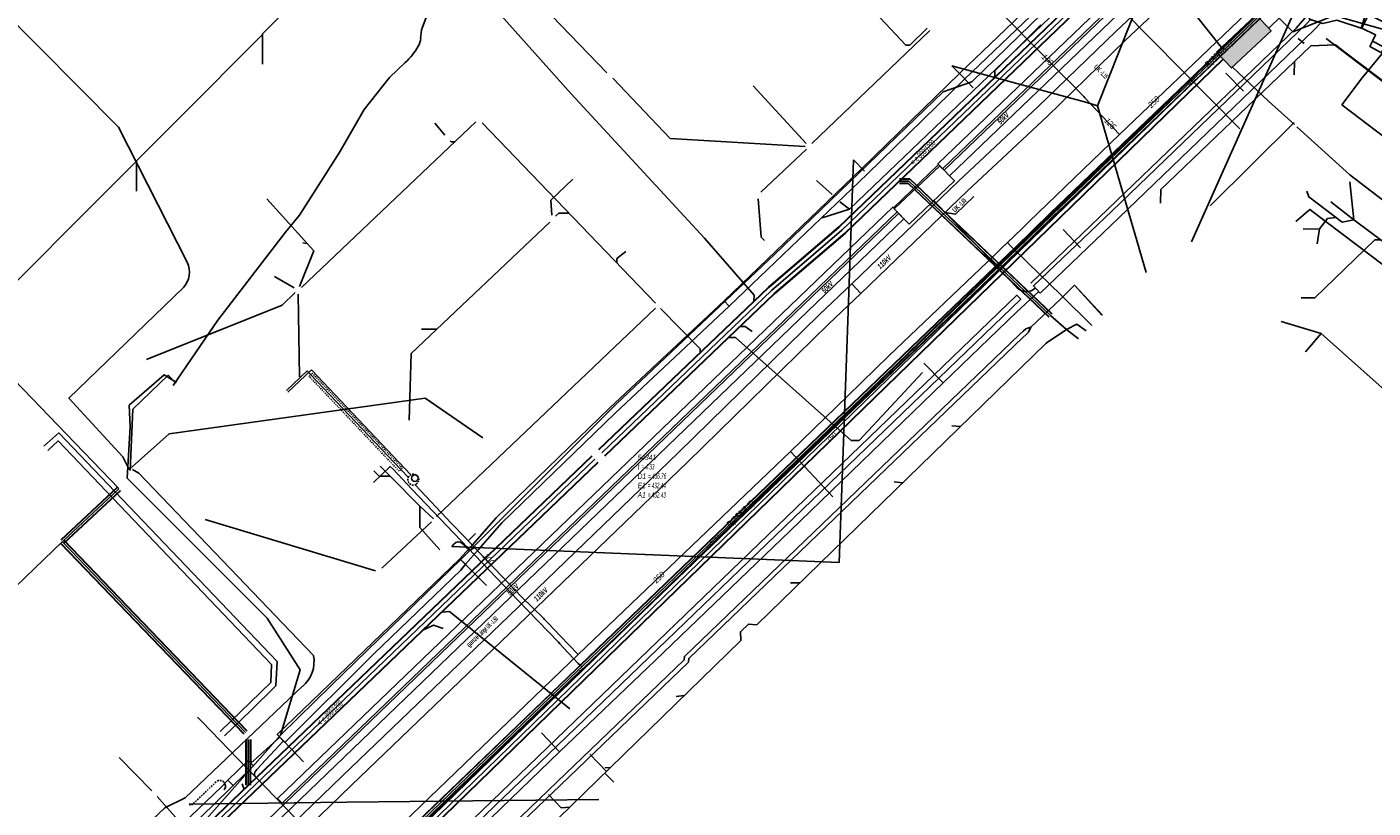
# Model space of a CAD drawing. Header units: metres. Extents: x 2695563 to 2696938, y 1260544 to 1262032.
# Tile 63 of 256: x 2695940 to 2696063, y 1261251 to 1261323. Entities that reach past the tile are written whole.
import ezdxf

# ---------------------------------------------------------------- set-up
doc = ezdxf.new("R2010")
doc.units = ezdxf.units.M
for name, pattern in [('AUSGEZOGEN', [0]), ('STRICHLINIE2_S3', [0.25, 0.15, -0.1]), ('VERDECKT2_S2', [0.18, 0.1, -0.08])]:
    doc.linetypes.add(name, pattern=pattern)
for name, color, linetype in [('AW_LK_ Haltung Text', 7, 'AUSGEZOGEN'), ('AW_LK_Haltung', 24, 'AUSGEZOGEN'), ('AW_LK_Normschacht Text', 24, 'AUSGEZOGEN'), ('EW_Hoehenpunkt_Text', 7, 'AUSGEZOGEN'), ('EW_LK_Bauwerk_FL_Linie_Punkt', 1, 'AUSGEZOGEN'), ('EW_LK_Bezugslinie', 1, 'AUSGEZOGEN'), ('EW_LK_Freitext_Text', 1, 'AUSGEZOGEN'), ('EW_LK_Trasseabs', 1, 'AUSGEZOGEN'), ('EW_LK_Trasseabs_Text', 1, 'AUSGEZOGEN'), ('EW_LK_Trasserand', 1, 'AUSGEZOGEN'), ('FM_LK_SW_BAUWERK', 94, 'AUSGEZOGEN'), ('FM_LK_SW_TRASSEKANTE', 94, 'AUSGEZOGEN'), ('FM_LK_SW_TRASSEKANTE_TEXT', 94, 'AUSGEZOGEN'), ('FW_LK_Leitung', 200, 'AUSGEZOGEN'), ('GA_LK_Leitung', 32, 'AUSGEZOGEN'), ('GA_LK_Leitung_Text', 32, 'AUSGEZOGEN'), ('TV_LK_LEITUNG', 92, 'AUSGEZOGEN'), ('WA_LK_Bauwerk_Linie', 171, 'AUSGEZOGEN'), ('WA_LK_Leitung', 171, 'AUSGEZOGEN'), ('WA_LK_Leitung_Text', 171, 'AUSGEZOGEN'), ('WA_LK_Schutzrohr', 171, 'AUSGEZOGEN')]:
    doc.layers.add(name, color=color, linetype=linetype)
doc.styles.add('ARIAL', font='arial.ttf')
doc.styles.add('ARIALNARROW', font='ARIALN.TTF')
pattern_1 = [(0, (2703955, 1269100), (4050, 4050), [4050, -4050]), (90, (2703955, 1269100), (-4050, 4050), [4050, -4050])]
pattern_2 = [(0, (2708005, 1273150), (6075, 6075), [6075, -6075]), (90, (2708005, 1273150), (-6075, 6075), [6075, -6075])]

# ---------------------------------------------------------------- blocks, each defined once
blk = doc.blocks.new('COMPLEXOBJECT_1569')
at = {"layer": 'WA_LK_Bauwerk_Linie', "color": 7, "linetype": 'STRICHLINIE2_S3', "transparency": 33554687}
for centre, radius, start, end in [((5974.21, 11281.28), 0.5, 301.5434, 285.3888), ((5974.18, 11281.35), 0.582, 286.5215, 300.4106)]:
    blk.add_arc(centre, radius, start, end, dxfattribs=at)
blk = doc.blocks.new('COMPLEXOBJECT_1570')
at = {"layer": 'WA_LK_Bauwerk_Linie', "color": 7, "linetype": 'AUSGEZOGEN', "transparency": 33554687}
for start, end in [(90, 270), (270, 90)]:
    blk.add_arc((5974.361, 11281.416), 0.3, start, end, dxfattribs=at)
blk = doc.blocks.new('COMPLEXOBJECT_1915')
at = {"layer": 'EW_LK_Trasseabs', "color": 1, "linetype": 'AUSGEZOGEN', "transparency": 33554687}
blk.add_line((5977.97, 11275.38), (5977.74, 11275.13), dxfattribs=at)
blk.add_arc((5978.35, 11275.02), 0.531, 48.9294, 136.6788, dxfattribs=at)
blk = doc.blocks.new('COMPLEXOBJECT_1926')
at = {"layer": 'EW_LK_Trasseabs', "color": 1, "linetype": 'STRICHLINIE2_S3', "transparency": 33554687}
blk.add_line((5956.1, 11253.5), (5953.95, 11251.45), dxfattribs=at)
blk.add_arc((5953.79, 11251.61), 0.231, 224.1568, 316.8724, dxfattribs=at)
blk = doc.blocks.new('COMPLEXOBJECT_1929')
at = {"layer": 'EW_LK_Trasseabs', "color": 1, "linetype": 'AUSGEZOGEN', "transparency": 33554687}
blk.add_line((6029.66, 11298.93), (6023.07, 11305.84), dxfattribs=at)
blk.add_arc((6030.53, 11299.76), 1.2, 223.6557, 313.9854, dxfattribs=at)
blk = doc.blocks.new('COMPLEXOBJECT_1990')
at = {"layer": 'EW_LK_Trasseabs', "color": 1, "linetype": 'AUSGEZOGEN', "transparency": 33554687}
for p, q in [((5975.81, 11326.14), (5975.52, 11345.31)), ((5975.06, 11322.87), (5975.47, 11324.01))]:
    blk.add_line(p, q, dxfattribs=at)
blk.add_lwpolyline([(5975.19, 11346.11), (5961.05, 11361.29), (5957.64, 11365.39), (5954, 11370.16)], dxfattribs=at)
for centre, radius, start, end in [((5974.33, 11345.3), 1.19, 0.3571, 43.1967), ((5969.64, 11326.03), 6.17, 340.8094, 0.964), ((5978.28, 11321.81), 3.4, 161.7369, 179.7635), ((5969.68, 11323.88), 5.7, 311.557, 330.8992), ((5973.48, 11321.87), 1.41, 327.4489, 357.9718)]:
    blk.add_arc(centre, radius, start, end, dxfattribs=at)
blk = doc.blocks.new('COMPLEXOBJECT_2592')
at = {"layer": 'EW_LK_Trasseabs', "color": 1, "linetype": 'AUSGEZOGEN', "transparency": 33554687}
blk.add_line((5959.73, 11254.52), (5959.84, 11254.64), dxfattribs=at)
blk.add_arc((5960.04, 11254.23), 0.423, 136.4848, 214.7013, dxfattribs=at)
blk = doc.blocks.new('COMPLEXOBJECT_2761')
at = {"layer": 'FM_LK_SW_TRASSEKANTE', "color": 94, "linetype": 'AUSGEZOGEN', "transparency": 33554687}
blk.add_line((6052.81, 11322.77), (6053.95, 11323.89), dxfattribs=at)
blk = doc.blocks.new('COMPLEXOBJECT_2762')
at = {"layer": 'FM_LK_SW_TRASSEKANTE', "color": 94, "linetype": 'AUSGEZOGEN', "transparency": 33554687}
for points in [[(5965.05, 11265.11), (5949, 11281.86), (5948.4, 11282.22)], [(5940.99, 11213.23), (5952.98, 11225.4), (5939.5, 11239.87), (5951.4, 11251.1), (5953.26, 11252.03), (5964.03, 11262.28)]]:
    blk.add_lwpolyline(points, dxfattribs=at)
blk.add_arc((5962.04, 11264.59), 3.06, 310.6863, 9.776, dxfattribs=at)
blk = doc.blocks.new('COMPLEXOBJECT_2769')
at = {"layer": 'FM_LK_SW_TRASSEKANTE', "color": 94, "linetype": 'AUSGEZOGEN', "transparency": 33554687}
for points in [[(5928.78, 11332.17), (5947.14, 11313.67), (5953.44, 11301.26)], [(5953.11, 11298.93), (5942.57, 11288.77), (5947.54, 11283.38), (5948.12, 11282.22), (5951.77, 11285.5), (5975.3, 11288.77), (5980.59, 11285.11)]]:
    blk.add_lwpolyline(points, dxfattribs=at)
blk.add_arc((5951.52, 11300.34), 2.12, 318.1359, 25.5901, dxfattribs=at)

msp = doc.modelspace()

# ---------------------------------------------------------------- hatches: boundary and pattern name
at = {"layer": 'EW_LK_Bauwerk_FL_Linie_Punkt', "lineweight": 18, "transparency": 33554687}
h = msp.add_hatch(dxfattribs=at)
h.set_pattern_fill('MUSTER', color=1, scale=4050, style=0, pattern_type=2)
h.set_pattern_definition(pattern_1)
h.paths.add_polyline_path([(2696057.48, 1261323.42), (2696058.73, 1261323), (2696060.04, 1261323.31), (2696062.25, 1261322.58), (2696062.69, 1261323.91), (2696061.34, 1261324.36), (2696061.03, 1261325.19), (2696059.88, 1261325.58), (2696058.94, 1261325.15), (2696058.13, 1261325.41), (2696057.77, 1261324.32)], flags=0)
h = msp.add_hatch(dxfattribs=at)
h.set_pattern_fill('MUSTER', color=1, scale=4050, style=0, pattern_type=2)
h.set_pattern_definition(pattern_1)
h.paths.add_polyline_path([(2696062.94, 1261323.83), (2696062.32, 1261322.59), (2696063.58, 1261321.96), (2696063.3, 1261321.4), (2696064.37, 1261320.83), (2696064.67, 1261321.42), (2696066.14, 1261320.68), (2696066.81, 1261321.92)], flags=0)
h = msp.add_hatch(dxfattribs=at)
h.set_pattern_fill('MUSTER', color=1, scale=2025, style=0, pattern_type=2)
h.set_pattern_definition([(0, (2699905, 1265050), (2025, 2025), [2025, -2025]), (90, (2699905, 1265050), (-2025, 2025), [2025, -2025])])
h.paths.add_polyline_path([(2696064.12, 1261320.33), (2696064.37, 1261320.83), (2696063.3, 1261321.4), (2696063.06, 1261320.91)], flags=0)
h = msp.add_hatch(dxfattribs=at)
h.set_pattern_fill('MUSTER', color=1, scale=4050, style=0, pattern_type=2)
h.set_pattern_definition(pattern_1)
h.paths.add_polyline_path([(2696020.73, 1261304.56), (2696024.9, 1261308.54), (2696023.55, 1261309.93), (2696019.37, 1261305.99)], flags=0)
at = {"layer": 'EW_LK_Trasserand', "lineweight": 18, "transparency": 33554687}
h = msp.add_hatch(dxfattribs=at)
h.set_pattern_fill('MUSTER', color=1, scale=6075, style=0, pattern_type=2)
h.set_pattern_definition(pattern_2)
h.paths.add_polyline_path([(2696016.31, 1261298.21), (2696026.11, 1261307.64), (2696033.4, 1261314.48), (2696040.58, 1261321.44), (2696060.18, 1261339.92), (2696067.43, 1261346.81), (2696068.44, 1261347.77), (2696074.7, 1261353.68), (2696081.91, 1261360.61), (2696089.55, 1261368.07), (2696096.75, 1261375), (2696104.31, 1261382.38), (2696103.46, 1261383.24), (2696095.92, 1261375.87), (2696088.71, 1261368.93), (2696081.07, 1261361.48), (2696073.87, 1261354.54), (2696067.6, 1261348.63), (2696066.6, 1261347.69), (2696059.36, 1261340.79), (2696039.75, 1261322.31), (2696032.57, 1261315.35), (2696025.28, 1261308.51), (2696015.48, 1261299.07)], flags=0)
h = msp.add_hatch(dxfattribs=at)
h.set_pattern_fill('MUSTER', color=1, scale=6075, style=0, pattern_type=2)
h.set_pattern_definition(pattern_2)
h.paths.add_polyline_path([(2696023.8, 1261309.67), (2696061.16, 1261345.56), (2696076.45, 1261360.01), (2696086.97, 1261370.1), (2696098.65, 1261381.5), (2696098.23, 1261381.93), (2696086.56, 1261370.53), (2696076.03, 1261360.44), (2696060.75, 1261345.99), (2696023.38, 1261310.1)], flags=0)
h = msp.add_hatch(dxfattribs=at)
h.set_pattern_fill('MUSTER', color=1, scale=6075, style=0, pattern_type=2)
h.set_pattern_definition(pattern_2)
h.paths.add_polyline_path([(2696024.43, 1261309.02), (2696066.49, 1261349.36), (2696075.02, 1261357.36), (2696087, 1261368.73), (2696099.61, 1261381.08), (2696099.12, 1261381.58), (2696086.52, 1261369.23), (2696074.54, 1261357.87), (2696066.01, 1261349.87), (2696023.95, 1261309.52)], flags=0)
h = msp.add_hatch(dxfattribs=at)
h.set_pattern_fill('MUSTER', color=1, scale=6075, style=0, pattern_type=2)
h.set_pattern_definition(pattern_2)
h.paths.add_polyline_path([(2696004.21, 1261297.02), (2696016.88, 1261309.18), (2696025.83, 1261317.91), (2696041.43, 1261332.85), (2696040.94, 1261333.36), (2696025.35, 1261318.41), (2696016.4, 1261309.69), (2696003.73, 1261297.52)], flags=0)
h = msp.add_hatch(dxfattribs=at)
h.set_pattern_fill('MUSTER', color=1, scale=6075, style=0, pattern_type=2)
h.set_pattern_definition(pattern_2)
h.paths.add_polyline_path([(2696032.77, 1261298.24), (2696040.01, 1261305.14), (2696057.88, 1261322.36), (2696058.55, 1261323.06), (2696057.61, 1261323.38), (2696057.25, 1261322.99), (2696039.39, 1261305.79), (2696032.15, 1261298.89)], flags=0)
h = msp.add_hatch(dxfattribs=at)
h.set_pattern_fill('MUSTER', color=1, scale=6075, style=0, pattern_type=2)
h.set_pattern_definition(pattern_2)
h.paths.add_polyline_path([(2695954.34, 1261241.65), (2696020.26, 1261305.06), (2696019.77, 1261305.56), (2695953.85, 1261242.15)], flags=0)
h = msp.add_hatch(dxfattribs=at)
h.set_pattern_fill('MUSTER', color=1, scale=6075, style=0, pattern_type=2)
h.set_pattern_definition(pattern_2)
h.paths.add_polyline_path([(2695963.12, 1261251.34), (2696019.64, 1261305.71), (2696019.22, 1261306.14), (2695962.71, 1261251.77)], flags=0)
h = msp.add_hatch(dxfattribs=at)
h.set_pattern_fill('MUSTER', color=1, scale=6075, style=0, pattern_type=2)
h.set_pattern_definition(pattern_2)
h.paths.add_polyline_path([(2695924.24, 1261209.34), (2695940.78, 1261225.42), (2695953.29, 1261237.33), (2695969.48, 1261252.98), (2695984.81, 1261267.7), (2696000.36, 1261282.69), (2696013.34, 1261295.39), (2696016.31, 1261298.21), (2696015.48, 1261299.07), (2696012.51, 1261296.26), (2695999.52, 1261283.55), (2695983.98, 1261268.56), (2695968.65, 1261253.84), (2695952.46, 1261238.19), (2695939.95, 1261226.28), (2695923.39, 1261210.18)], flags=0)
h = msp.add_hatch(dxfattribs=at)
h.set_pattern_fill('MUSTER', color=1, scale=6075, style=0, pattern_type=2)
h.set_pattern_definition(pattern_2)
h.paths.add_polyline_path([(2695975.12, 1261243.82), (2696030.99, 1261297.67), (2696030.64, 1261298.03), (2695974.77, 1261244.18)], flags=0)
h = msp.add_hatch(dxfattribs=at)
h.set_pattern_fill('MUSTER', color=1, scale=6075, style=0, pattern_type=2)
h.set_pattern_definition(pattern_2)
h.paths.add_polyline_path([(2695979.98, 1261273.32), (2695981.17, 1261274.68), (2695983.31, 1261277.11), (2695993.72, 1261287.19), (2696004.21, 1261297.02), (2696003.73, 1261297.52), (2695993.24, 1261287.7), (2695982.8, 1261277.59), (2695980.62, 1261275.11), (2695979.46, 1261273.8)], flags=0)
h = msp.add_hatch(dxfattribs=at)
h.set_pattern_fill('MUSTER', color=1, scale=6075, style=0, pattern_type=2)
h.set_pattern_definition(pattern_2)
h.paths.add_polyline_path([(2695963.39, 1261256.92), (2695971.56, 1261265.08), (2695979.54, 1261272.78), (2695979.98, 1261273.32), (2695979.46, 1261273.8), (2695962.68, 1261257.67)], flags=0)
h = msp.add_hatch(dxfattribs=at)
h.set_pattern_fill('MUSTER', color=1, scale=6075, style=0, pattern_type=2)
h.set_pattern_definition(pattern_2)
h.paths.add_polyline_path([(2695958.15, 1261253.47), (2695958.64, 1261252.97), (2695960.51, 1261254.77), (2695960.02, 1261255.27)], flags=0)
h = msp.add_hatch(dxfattribs=at)
h.set_pattern_fill('MUSTER', color=1, scale=6075, style=0, pattern_type=2)
h.set_pattern_definition(pattern_2)
h.paths.add_polyline_path([(2695902.51, 1261200.45), (2695902.99, 1261199.94), (2695908.52, 1261205.14), (2695940.55, 1261235.61), (2695956.74, 1261251.1), (2695958.64, 1261252.97), (2695958.15, 1261253.47), (2695957.54, 1261252.82), (2695940.07, 1261236.12), (2695932.38, 1261228.81), (2695908.03, 1261205.65)], flags=0)
at = {"layer": 'FM_LK_SW_BAUWERK', "transparency": 33554687}
msp.add_hatch(color=7, dxfattribs=at).paths.add_polyline_path([(2696048.98, 1261320.38), (2696050.35, 1261318.93), (2696053.99, 1261322.35), (2696052.62, 1261323.81)])

# ---------------------------------------------------------------- linework, layer by layer
at = {"layer": 'AW_LK_Haltung', "color": 24, "linetype": 'AUSGEZOGEN', "transparency": 33554687}
for p, q in [((2695961.3, 1261322.03), (2695973.7, 1261334.51)), ((2695973.71, 1261334.5), (2695989.67, 1261316.54)), ((2695983.16, 1261328.67), (2695992.96, 1261318.48)), ((2695938.09, 1261298.67), (2695961.32, 1261322.01)), ((2695961.33, 1261319.27), (2695961.34, 1261322.02)), ((2696011.8, 1261311.97), (2696022.64, 1261322.38)), ((2696060.77, 1261320.39), (2696078.19, 1261307.09)), ((2695909.67, 1261320.1), (2695948.14, 1261280.27)), ((2696056.11, 1261318.29), (2696056.15, 1261319.51)), ((2695989.67, 1261316.54), (2696001.92, 1261303.28)), ((2696006.39, 1261317.29), (2696011.28, 1261311.97)), ((2695964.91, 1261298.76), (2695980.94, 1261313.96)), ((2695977.16, 1261313.86), (2695978.08, 1261312.75)), ((2695981.5, 1261313.89), (2695997.42, 1261297.3)), ((2695949.74, 1261307.6), (2695949.74, 1261310.4)), ((2696007.1, 1261307.51), (2696011.31, 1261311.47)), ((2696061.23, 1261308.46), (2696061.58, 1261304.96)), ((2696059.46, 1261306.63), (2696061.58, 1261304.96)), ((2695974.98, 1261292.69), (2695987.73, 1261304.74)), ((2696058.21, 1261302.75), (2696058.42, 1261304.13)), ((2696061.58, 1261304.96), (2696087.53, 1261285.59)), ((2695965.02, 1261302.84), (2695965.36, 1261302.8)), ((2695962.42, 1261299.77), (2695964.25, 1261298.72)), ((2695964.74, 1261290.55), (2695964.61, 1261298.15)), ((2695977.32, 1261277.69), (2695997.44, 1261296.86)), ((2696035.18, 1261294.88), (2696033.71, 1261296.17)), ((2696054.9, 1261295.62), (2696058.6, 1261294.53)), ((2695975.94, 1261294.93), (2695977.3, 1261294.93)), ((2696035.18, 1261294.88), (2696036.28, 1261294.03)), ((2696058.6, 1261294.53), (2696057.14, 1261292.82)), ((2696078.09, 1261277.03), (2696058.6, 1261294.53)), ((2695974.8, 1261286.54), (2695974.98, 1261292.69)), ((2696024.67, 1261286.04), (2696025.45, 1261285.96)), ((2695972.15, 1261282.32), (2695973.06, 1261281.4)), ((2695973.06, 1261281.4), (2695975.79, 1261278.65)), ((2696019.37, 1261280.88), (2696020.15, 1261280.8)), ((2695975.79, 1261278.65), (2695977.04, 1261277.47)), ((2695956.05, 1261277.41), (2695971.71, 1261272.72)), ((2695972.29, 1261272.96), (2695976.84, 1261277.22)), ((2695936.4, 1261269.11), (2695942.95, 1261275.4)), ((2696009.84, 1261271.6), (2696010.71, 1261271.59)), ((2695999.33, 1261261.15), (2696000.08, 1261261.24)), ((2695948.16, 1261255.54), (2695951.16, 1261252.47)), ((2695991.39, 1261255.85), (2695992.93, 1261254.27)), ((2695992.77, 1261254.63), (2695993.28, 1261254.61)), ((2695993.6, 1261253.28), (2695992.78, 1261254.12)), ((2695959.46, 1261253.13), (2695959.64, 1261252.61))]:
    msp.add_line(p, q, dxfattribs=at)
at = {"layer": 'AW_LK_Haltung', "linetype": 'AUSGEZOGEN', "transparency": 33554687}
for p, q in [((2696045.33, 1261334.17), (2696014.28, 1261304.32)), ((2696045.34, 1261334.16), (2696014.29, 1261304.31)), ((2696045.36, 1261334.14), (2696014.31, 1261304.29)), ((2696045.88, 1261333.6), (2696014.82, 1261303.73)), ((2696045.9, 1261333.58), (2696014.83, 1261303.72)), ((2696045.91, 1261333.57), (2696014.85, 1261303.7)), ((2696020.8, 1261308.74), (2696019.85, 1261308.74)), ((2696020.8, 1261308.72), (2696019.85, 1261308.72)), ((2696020.79, 1261308.7), (2696019.85, 1261308.7)), ((2696020.64, 1261308.34), (2696019.85, 1261308.34)), ((2696020.64, 1261308.32), (2696019.85, 1261308.32)), ((2696020.63, 1261308.3), (2696019.85, 1261308.3)), ((2696033.56, 1261296.01), (2696020.63, 1261308.3)), ((2696033.59, 1261296.04), (2696020.64, 1261308.34)), ((2696033.58, 1261296.02), (2696020.64, 1261308.32)), ((2696033.84, 1261296.3), (2696020.79, 1261308.7)), ((2696033.87, 1261296.33), (2696020.8, 1261308.74)), ((2696033.85, 1261296.31), (2696020.8, 1261308.72)), ((2696014.28, 1261304.32), (2696007.8, 1261298.79)), ((2696014.29, 1261304.31), (2696007.81, 1261298.77)), ((2696014.31, 1261304.29), (2696007.83, 1261298.76)), ((2696014.82, 1261303.73), (2696008.34, 1261298.2)), ((2696014.83, 1261303.72), (2696008.35, 1261298.18)), ((2696014.85, 1261303.7), (2696008.37, 1261298.16)), ((2696007.8, 1261298.79), (2695992.21, 1261283.87)), ((2696007.81, 1261298.77), (2695992.22, 1261283.85)), ((2696007.83, 1261298.76), (2695992.24, 1261283.84)), ((2696008.34, 1261298.2), (2695992.76, 1261283.29)), ((2696008.35, 1261298.18), (2695992.78, 1261283.28)), ((2696008.37, 1261298.16), (2695992.79, 1261283.26)), ((2695991.57, 1261283.27), (2695939.7, 1261233.55)), ((2695991.59, 1261283.25), (2695939.72, 1261233.53)), ((2695991.6, 1261283.24), (2695939.73, 1261233.52)), ((2695992.13, 1261282.69), (2695940.26, 1261232.97)), ((2695992.14, 1261282.68), (2695940.27, 1261232.95)), ((2695992.16, 1261282.66), (2695940.29, 1261232.94)), ((2695947.99, 1261280.39), (2695942.8, 1261275.56)), ((2695948, 1261280.38), (2695942.82, 1261275.55)), ((2695948.02, 1261280.36), (2695942.83, 1261275.53)), ((2695948.26, 1261280.1), (2695943.08, 1261275.27)), ((2695948.28, 1261280.09), (2695943.09, 1261275.25)), ((2695948.29, 1261280.07), (2695943.1, 1261275.24)), ((2695942.75, 1261275.25), (2695959.62, 1261257.7)), ((2695942.77, 1261275.26), (2695959.63, 1261257.72)), ((2695942.78, 1261275.28), (2695959.65, 1261257.73)), ((2695943.04, 1261275.52), (2695959.9, 1261257.98)), ((2695943.06, 1261275.54), (2695959.92, 1261258)), ((2695943.07, 1261275.55), (2695959.93, 1261258.01)), ((2695959.81, 1261257.21), (2695959.8, 1261252.99)), ((2695959.83, 1261257.21), (2695959.82, 1261252.99)), ((2695959.85, 1261257.21), (2695959.84, 1261252.99)), ((2695960.21, 1261257.21), (2695960.19, 1261252.99)), ((2695960.23, 1261257.21), (2695960.21, 1261252.99)), ((2695960.25, 1261257.21), (2695960.23, 1261252.99))]:
    msp.add_line(p, q, dxfattribs=at)
at = {"layer": 'AW_LK_Haltung', "color": 255, "transparency": 33554687}
for p, q in [((2696045.62, 1261333.87), (2696014.56, 1261304.01)), ((2696020.72, 1261308.52), (2696019.85, 1261308.52)), ((2696033.71, 1261296.17), (2696020.72, 1261308.52)), ((2696014.56, 1261304.01), (2696008.08, 1261298.48)), ((2696008.08, 1261298.48), (2695992.5, 1261283.56)), ((2695991.87, 1261282.96), (2695940, 1261233.24)), ((2695948.14, 1261280.23), (2695942.95, 1261275.4)), ((2695942.91, 1261275.4), (2695959.77, 1261257.86)), ((2695960.03, 1261257.21), (2695960.02, 1261252.99))]:
    msp.add_line(p, q, dxfattribs=at)
at = {"layer": 'AW_LK_Haltung', "color": 24, "linetype": 'AUSGEZOGEN', "transparency": 33554687}
for points in [[(2696015.29, 1261326.55), (2696020.43, 1261321.03), (2696020.79, 1261321.03), (2696022.4, 1261322.57)], [(2696032.83, 1261322.9), (2696028.6, 1261318.65), (2696028.61, 1261318.02)], [(2696056.15, 1261319.51), (2696057.64, 1261320.95), (2696059.89, 1261321.05), (2696060.77, 1261320.39)], [(2696043.83, 1261306.5), (2696043.86, 1261307.76), (2696056.15, 1261319.51)], [(2695993.5, 1261318), (2695998.77, 1261312.43), (2696011.18, 1261311.71)], [(2695978.58, 1261312.23), (2695978.67, 1261312.15), (2695979, 1261312.15)], [(2695989.85, 1261308.69), (2695987.82, 1261306.79), (2695987.91, 1261305.39)], [(2695961.72, 1261306.9), (2695966.03, 1261302.13), (2695964.74, 1261298.84)], [(2696007.44, 1261303.06), (2696007.14, 1261303.36), (2696006.87, 1261306.91)], [(2696057.27, 1261307.61), (2696057.46, 1261307.07), (2696060.5, 1261304.76), (2696061.58, 1261304.96)], [(2695988.23, 1261305.29), (2695988.55, 1261305.58), (2695989.49, 1261305.58)], [(2696056.92, 1261304.1), (2696058.42, 1261304.13), (2696059.17, 1261305.09), (2696059.94, 1261305.17)], [(2696001.92, 1261303.28), (2696006.5, 1261298.05), (2696006.46, 1261297.49)], [(2696056.75, 1261297.8), (2696058, 1261297.81), (2696063.53, 1261303.13), (2696064.02, 1261303.14)], [(2695994.71, 1261302.05), (2695993.89, 1261301.41), (2695993.88, 1261301)], [(2695950.66, 1261292.12), (2695963.14, 1261297.13), (2695964.33, 1261298.29)], [(2695997.9, 1261296.81), (2696001.54, 1261293.1), (2696001.54, 1261292.67)], [(2696006.31, 1261294.69), (2696005.67, 1261295.15), (2696005.18, 1261295.15)], [(2696005.25, 1261267.11), (2696005.97, 1261267.81), (2696006.75, 1261267.75), (2696033.31, 1261293.62), (2696035.18, 1261294.88)], [(2696037, 1261294.75), (2696036.13, 1261295.37), (2696035.18, 1261294.88)], [(2696015.4, 1261284.69), (2696004.77, 1261294.14), (2696004.24, 1261294.14)], [(2696021.96, 1261290.92), (2696016.14, 1261284.7), (2696015.4, 1261284.69)], [(2695971.57, 1261281.9), (2695972.06, 1261281.41), (2695973.07, 1261281.4)], [(2695975.79, 1261278.65), (2695975.79, 1261276.7), (2695977.62, 1261274.63)], [(2695989.57, 1261260.02), (2695978.52, 1261268.96), (2695977.84, 1261268.91)], [(2695977.92, 1261267.39), (2695977.05, 1261267.72), (2695976, 1261267.21)], [(2695993.28, 1261254.61), (2696005.26, 1261266.3), (2696005.25, 1261267.11)], [(2695978.2, 1261240.71), (2695978.96, 1261240.65), (2695993.28, 1261254.61)], [(2695951.65, 1261251.96), (2695954.48, 1261248.79), (2695954.48, 1261247.69)], [(2695987.59, 1261252.14), (2695988.78, 1261250.92), (2695989.56, 1261250.98)]]:
    msp.add_lwpolyline(points, dxfattribs=at)
at = {"layer": 'EW_LK_Bauwerk_FL_Linie_Punkt', "color": 1, "linetype": 'AUSGEZOGEN', "transparency": 33554687}
for p, q in [((2696038.04, 1261315.46), (2696052.22, 1261351.16)), ((2696060.67, 1261334.33), (2696046.67, 1261302.96)), ((2696037.06, 1261315.75), (2696038.04, 1261315.46)), ((2696042.51, 1261300.12), (2696038.04, 1261315.46)), ((2696015.06, 1261294.81), (2696014.29, 1261273.46)), ((2695992.75, 1261274.35), (2696014.29, 1261273.46)), ((2695969.09, 1261251.43), (2695992.22, 1261251.7))]:
    msp.add_line(p, q, dxfattribs=at)
for points in [[(2696057.48, 1261323.42), (2696058.73, 1261323), (2696060.04, 1261323.31), (2696062.25, 1261322.58), (2696062.69, 1261323.91), (2696061.34, 1261324.36), (2696061.03, 1261325.19), (2696059.88, 1261325.58), (2696058.94, 1261325.15), (2696058.13, 1261325.41), (2696057.77, 1261324.32), (2696057.48, 1261323.42)], [(2696062.94, 1261323.83), (2696062.32, 1261322.59), (2696063.58, 1261321.96), (2696063.3, 1261321.4), (2696064.37, 1261320.83), (2696064.67, 1261321.42), (2696066.14, 1261320.68), (2696066.81, 1261321.92), (2696062.94, 1261323.83)], [(2696064.12, 1261320.33), (2696064.37, 1261320.83), (2696063.3, 1261321.4), (2696063.06, 1261320.91), (2696064.12, 1261320.33)], [(2696020.73, 1261304.56), (2696024.9, 1261308.54), (2696023.55, 1261309.93), (2696019.37, 1261305.99), (2696020.73, 1261304.56)]]:
    msp.add_lwpolyline(points, close=True, dxfattribs=at)
at = {"layer": 'EW_LK_Bezugslinie', "color": 7, "linetype": 'AUSGEZOGEN', "transparency": 33554687}
msp.add_lwpolyline([(2696024.04, 1261305.65), (2696024.99, 1261305.49), (2696026.68, 1261307.12)], dxfattribs=at)
at = {"layer": 'EW_LK_Trasseabs', "color": 1, "linetype": 'AUSGEZOGEN', "transparency": 33554687}
for p, q in [((2696057.01, 1261321.17), (2696056.48, 1261321.63)), ((2696025.59, 1261318.16), (2696024.65, 1261319.12)), ((2696024.65, 1261319.12), (2696037.06, 1261315.75)), ((2696025.59, 1261318.16), (2696026.61, 1261317.11)), ((2696051.44, 1261316.78), (2696049.83, 1261318.46)), ((2696060.47, 1261315.55), (2696062.35, 1261318.03)), ((2696064.55, 1261312.44), (2696060.47, 1261315.55)), ((2696015.63, 1261310.47), (2696015.06, 1261294.81)), ((2696016.64, 1261309.44), (2696015.63, 1261310.47)), ((2696019.29, 1261306.07), (2696023.44, 1261310.04)), ((2696013.65, 1261307.29), (2696012.23, 1261308.57)), ((2696015.24, 1261305.95), (2696014.37, 1261306.61)), ((2696024.04, 1261305.65), (2696023.01, 1261306.74)), ((2696036.49, 1261302.4), (2696034.87, 1261304.08)), ((2696023.85, 1261289.99), (2696022.07, 1261291.8)), ((2695963.65, 1261289.14), (2695965.82, 1261291.18)), ((2695974.96, 1261281.54), (2695965.82, 1261291.18)), ((2695978.71, 1261274.94), (2695992.75, 1261274.35)), ((2695980.3, 1261274.58), (2695979.67, 1261275.23)), ((2695980.3, 1261274.58), (2695980.89, 1261274.89)), ((2695981.92, 1261271.35), (2695979.71, 1261273.55)), ((2695960.27, 1261255.02), (2695962.92, 1261257.42)), ((2695963.25, 1261257.07), (2695962.92, 1261257.42)), ((2695988.62, 1261256.08), (2695986.96, 1261257.8)), ((2695960.81, 1261254.45), (2695963.25, 1261257.07)), ((2695965.08, 1261255.16), (2695963.25, 1261257.07)), ((2695960.66, 1261253.8), (2695959.85, 1261254.61)), ((2695976.16, 1261237.81), (2695960.66, 1261253.8)), ((2695954.59, 1261251.26), (2695969.09, 1261251.43))]:
    msp.add_line(p, q, dxfattribs=at)
for points in [[(2696012.75, 1261305.16), (2696015.24, 1261305.95), (2696018.16, 1261308.73), (2696035.07, 1261324.91)], [(2696031.91, 1261299.14), (2696056.29, 1261322.57), (2696057.48, 1261323.97)], [(2696085.96, 1261284.66), (2696093.92, 1261295.11), (2696059.06, 1261321.62)], [(2696062.35, 1261318.03), (2696064.22, 1261320.29), (2696064.92, 1261321.29)], [(2695953.12, 1261289.73), (2695957.23, 1261295.76), (2695963.45, 1261303.82), (2695964.73, 1261305.39), (2695968.42, 1261311.23), (2695970.68, 1261315.11), (2695972.99, 1261318.04), (2695974.44, 1261319.43)], [(2696009.8, 1261276.39), (2696023.85, 1261289.99), (2696030.59, 1261296.48), (2696032.64, 1261298.39)], [(2695988.62, 1261256.08), (2695997.39, 1261264.46), (2696009.8, 1261276.39)], [(2695959.85, 1261254.61), (2695955.78, 1261258.82), (2695955.36, 1261259.25)], [(2695975.78, 1261243.7), (2695977.82, 1261245.66), (2695988.62, 1261256.08)]]:
    msp.add_lwpolyline(points, dxfattribs=at)
at = {"layer": 'EW_LK_Trasseabs', "color": 1, "linetype": 'STRICHLINIE2_S3', "transparency": 33554687}
msp.add_arc((2695957.41, 1261252.94), 0.503, 45.5147, 132.8342, dxfattribs=at)
at = {"layer": 'EW_LK_Trasseabs', "color": 1, "linetype": 'AUSGEZOGEN', "transparency": 33554687}
msp.add_arc((2695957.41, 1261252.92), 0.513, 316.1361, 46.9983, dxfattribs=at)
at = {"layer": 'EW_LK_Trasserand', "color": 1, "linetype": 'AUSGEZOGEN', "transparency": 33554687}
for points in [[(2696023.8, 1261309.67), (2696061.16, 1261345.56), (2696076.45, 1261360.01), (2696086.97, 1261370.1), (2696098.65, 1261381.5), (2696098.23, 1261381.93), (2696086.56, 1261370.53), (2696076.03, 1261360.44), (2696060.75, 1261345.99), (2696023.38, 1261310.1), (2696023.8, 1261309.67)], [(2696024.43, 1261309.02), (2696066.49, 1261349.36), (2696075.02, 1261357.36), (2696087, 1261368.73), (2696099.61, 1261381.08), (2696099.12, 1261381.58), (2696086.52, 1261369.23), (2696074.54, 1261357.87), (2696066.01, 1261349.87), (2696023.95, 1261309.52), (2696024.43, 1261309.02)], [(2696004.21, 1261297.02), (2696016.88, 1261309.18), (2696025.83, 1261317.91), (2696041.43, 1261332.85), (2696040.94, 1261333.36), (2696025.35, 1261318.41), (2696016.4, 1261309.69), (2696003.73, 1261297.52), (2696004.21, 1261297.02)], [(2696032.77, 1261298.24), (2696040.01, 1261305.14), (2696057.88, 1261322.36), (2696058.55, 1261323.06), (2696057.61, 1261323.38), (2696057.25, 1261322.99), (2696039.39, 1261305.79), (2696032.15, 1261298.89), (2696032.77, 1261298.24)], [(2695954.34, 1261241.65), (2696020.26, 1261305.06), (2696019.77, 1261305.56), (2695953.85, 1261242.15), (2695954.34, 1261241.65)], [(2695963.12, 1261251.34), (2696019.64, 1261305.71), (2696019.22, 1261306.14), (2695962.71, 1261251.77), (2695963.12, 1261251.34)], [(2695924.24, 1261209.34), (2695940.78, 1261225.42), (2695953.29, 1261237.33), (2695969.48, 1261252.98), (2695984.81, 1261267.7), (2696000.36, 1261282.69), (2696013.34, 1261295.39), (2696016.31, 1261298.21), (2696015.48, 1261299.07), (2696012.51, 1261296.26), (2695999.52, 1261283.55), (2695983.98, 1261268.56), (2695968.65, 1261253.84), (2695952.46, 1261238.19), (2695939.95, 1261226.28), (2695923.39, 1261210.18), (2695924.24, 1261209.34)], [(2695975.12, 1261243.82), (2696030.99, 1261297.67), (2696030.64, 1261298.03), (2695974.77, 1261244.18), (2695975.12, 1261243.82)], [(2695979.98, 1261273.32), (2695981.17, 1261274.68), (2695983.31, 1261277.11), (2695993.72, 1261287.19), (2696004.21, 1261297.02), (2696003.73, 1261297.52), (2695993.24, 1261287.7), (2695982.8, 1261277.59), (2695980.62, 1261275.11), (2695979.46, 1261273.8), (2695979.98, 1261273.32)], [(2695963.39, 1261256.92), (2695971.56, 1261265.08), (2695979.54, 1261272.78), (2695979.98, 1261273.32), (2695979.46, 1261273.8), (2695962.68, 1261257.67), (2695963.39, 1261256.92)], [(2695958.15, 1261253.47), (2695958.64, 1261252.97), (2695960.51, 1261254.77), (2695960.02, 1261255.27), (2695958.15, 1261253.47)], [(2695902.51, 1261200.45), (2695902.99, 1261199.94), (2695908.52, 1261205.14), (2695940.55, 1261235.61), (2695956.74, 1261251.1), (2695958.64, 1261252.97), (2695958.15, 1261253.47), (2695957.54, 1261252.82), (2695940.07, 1261236.12), (2695932.38, 1261228.81), (2695908.03, 1261205.65), (2695902.51, 1261200.45)]]:
    msp.add_lwpolyline(points, close=True, dxfattribs=at)
msp.add_lwpolyline([(2696059.36, 1261340.79), (2696039.75, 1261322.31), (2696032.57, 1261315.35), (2696025.28, 1261308.51), (2696015.48, 1261299.07), (2696016.31, 1261298.21), (2696016.31, 1261298.21), (2696026.11, 1261307.64), (2696033.4, 1261314.48), (2696040.58, 1261321.44), (2696060.18, 1261339.92)], dxfattribs=at)
at = {"layer": 'FM_LK_SW_BAUWERK', "color": 94, "transparency": 33554687}
msp.add_lwpolyline([(2696048.98, 1261320.38), (2696050.35, 1261318.93), (2696053.99, 1261322.35), (2696052.62, 1261323.81), (2696048.98, 1261320.38)], close=True, dxfattribs=at)
at = {"layer": 'FM_LK_SW_TRASSEKANTE', "color": 94, "linetype": 'AUSGEZOGEN', "transparency": 33554687}
for p, q in [((2696042.33, 1261329.78), (2696049.42, 1261320.8)), ((2696056.12, 1261313.92), (2696048.39, 1261306.26))]:
    msp.add_line(p, q, dxfattribs=at)
at = {"layer": 'FM_LK_SW_TRASSEKANTE', "linetype": 'AUSGEZOGEN', "transparency": 33554687}
for p, q in [((2696049.04, 1261320.31), (2695958.63, 1261232.43)), ((2696049.06, 1261320.29), (2695958.65, 1261232.42)), ((2696049.08, 1261320.27), (2695958.67, 1261232.4)), ((2696049.57, 1261319.77), (2695959.16, 1261231.9)), ((2696049.58, 1261319.75), (2695959.17, 1261231.88)), ((2696049.6, 1261319.73), (2695959.19, 1261231.86))]:
    msp.add_line(p, q, dxfattribs=at)
at = {"layer": 'FM_LK_SW_TRASSEKANTE', "color": 255, "transparency": 33554687}
msp.add_line((2696049.32, 1261320.02), (2695958.91, 1261232.15), dxfattribs=at)
at = {"layer": 'FM_LK_SW_TRASSEKANTE', "color": 94, "linetype": 'AUSGEZOGEN', "transparency": 33554687}
for points in [[(2696050.43, 1261319), (2696053.75, 1261315.87), (2696056.13, 1261313.72)], [(2696075.58, 1261298.1), (2696061.22, 1261309.11), (2696056.36, 1261313.51)], [(2695949.18, 1261281.94), (2695949.43, 1261287.56), (2695952.67, 1261290.68), (2695953.36, 1261289.96)]]:
    msp.add_lwpolyline(points, dxfattribs=at)
at = {"layer": 'FW_LK_Leitung', "color": 200, "linetype": 'AUSGEZOGEN', "transparency": 33554687}
for points in [[(2696038.45, 1261296.22), (2696035.91, 1261298.95), (2696034.66, 1261297.72), (2696031.91, 1261295.09)], [(2696038.49, 1261296.19), (2696035.91, 1261298.95), (2696034.66, 1261297.72), (2696031.91, 1261295.09)], [(2696031.91, 1261295.09), (2696031.44, 1261294.94), (2696031.2, 1261294.72), (2696030.91, 1261294.45), (2696000.09, 1261264.84), (2696000.07, 1261264.51), (2695988.41, 1261253.31), (2695978.53, 1261243.82)], [(2696031.91, 1261295.09), (2696031.71, 1261294.64), (2696031.47, 1261294.43), (2696031.18, 1261294.16), (2696000.48, 1261264.66), (2696000.45, 1261264.32), (2695988.69, 1261253.02), (2695978.81, 1261243.53)], [(2695957.84, 1261257.54), (2695960.23, 1261259.84), (2695962.56, 1261262.15), (2695962.67, 1261264.36), (2695942.61, 1261285.38), (2695941.24, 1261284.15)], [(2695957.45, 1261257.95), (2695962.08, 1261262.45), (2695962.15, 1261264.1), (2695942.56, 1261284.64), (2695941.6, 1261283.78)]]:
    msp.add_lwpolyline(points, dxfattribs=at)
at = {"layer": 'GA_LK_Leitung', "linetype": 'AUSGEZOGEN', "transparency": 33554687}
for p, q in [((2696058.95, 1261329.83), (2696035.14, 1261306.97)), ((2696058.96, 1261329.81), (2696035.16, 1261306.95)), ((2696058.98, 1261329.8), (2696035.18, 1261306.93)), ((2696059.22, 1261329.54), (2696035.42, 1261306.68)), ((2696059.24, 1261329.52), (2696035.44, 1261306.66)), ((2696059.26, 1261329.51), (2696035.45, 1261306.64)), ((2696035.14, 1261306.97), (2696033.73, 1261305.61)), ((2696035.16, 1261306.95), (2696033.75, 1261305.59)), ((2696035.18, 1261306.93), (2696033.77, 1261305.58)), ((2696035.42, 1261306.68), (2696034.01, 1261305.32)), ((2696035.44, 1261306.66), (2696034.03, 1261305.31)), ((2696035.45, 1261306.64), (2696034.05, 1261305.29)), ((2696033.73, 1261305.61), (2696030.44, 1261302.4)), ((2696033.75, 1261305.59), (2696030.46, 1261302.38)), ((2696033.77, 1261305.58), (2696030.48, 1261302.36)), ((2696034.01, 1261305.32), (2696030.72, 1261302.11)), ((2696034.03, 1261305.31), (2696030.74, 1261302.09)), ((2696034.05, 1261305.29), (2696030.76, 1261302.07)), ((2696028.62, 1261300.65), (2696030.44, 1261302.4)), ((2696028.64, 1261300.63), (2696030.46, 1261302.38)), ((2696028.65, 1261300.61), (2696030.48, 1261302.36)), ((2696028.9, 1261300.36), (2696030.72, 1261302.11)), ((2696028.91, 1261300.34), (2696030.74, 1261302.09)), ((2696028.93, 1261300.32), (2696030.75, 1261302.07)), ((2696011.64, 1261284.34), (2696028.62, 1261300.65)), ((2696011.66, 1261284.32), (2696028.64, 1261300.63)), ((2696011.68, 1261284.31), (2696028.65, 1261300.61)), ((2696011.92, 1261284.05), (2696028.9, 1261300.36)), ((2696011.94, 1261284.03), (2696028.91, 1261300.34)), ((2696011.96, 1261284.02), (2696028.93, 1261300.32)), ((2695990.5, 1261264.03), (2696011.64, 1261284.34)), ((2695990.52, 1261264.01), (2696011.66, 1261284.32)), ((2695990.54, 1261264), (2696011.68, 1261284.31)), ((2695990.78, 1261263.74), (2696011.92, 1261284.05)), ((2695990.8, 1261263.73), (2696011.94, 1261284.03)), ((2695990.81, 1261263.71), (2696011.96, 1261284.02)), ((2695953.05, 1261228.03), (2695990.19, 1261263.73)), ((2695953.07, 1261228.01), (2695990.2, 1261263.71)), ((2695953.09, 1261228), (2695990.22, 1261263.69)), ((2695953.33, 1261227.74), (2695990.46, 1261263.44)), ((2695953.35, 1261227.73), (2695990.48, 1261263.42)), ((2695953.37, 1261227.71), (2695990.5, 1261263.4)), ((2695990.19, 1261263.73), (2695990.5, 1261264.03)), ((2695990.2, 1261263.71), (2695990.52, 1261264.01)), ((2695990.22, 1261263.69), (2695990.54, 1261264)), ((2695990.46, 1261263.44), (2695990.78, 1261263.74)), ((2695990.48, 1261263.42), (2695990.8, 1261263.73)), ((2695990.5, 1261263.4), (2695990.81, 1261263.71))]:
    msp.add_line(p, q, dxfattribs=at)
at = {"layer": 'GA_LK_Leitung', "color": 255, "linetype": 'AUSGEZOGEN', "transparency": 33554687}
for p, q in [((2696059.1, 1261329.67), (2696035.3, 1261306.8)), ((2696035.3, 1261306.8), (2696033.89, 1261305.45)), ((2696033.89, 1261305.45), (2696030.6, 1261302.24)), ((2696028.77, 1261300.48), (2696030.6, 1261302.24)), ((2696011.8, 1261284.18), (2696028.77, 1261300.48)), ((2695990.66, 1261263.87), (2696011.8, 1261284.18)), ((2695953.21, 1261227.87), (2695990.34, 1261263.56)), ((2695990.34, 1261263.56), (2695990.66, 1261263.87))]:
    msp.add_line(p, q, dxfattribs=at)
at = {"layer": 'GA_LK_Leitung', "color": 32, "linetype": 'AUSGEZOGEN', "transparency": 33554687}
msp.add_line((2695973.07, 1261282.31), (2695971.53, 1261280.83), dxfattribs=at)
for points in [[(2695973.07, 1261282.31), (2695973.32, 1261282.05), (2695975.06, 1261280.22), (2695982.15, 1261272.76), (2695984.77, 1261270), (2695988.52, 1261266.14), (2695988.65, 1261266)], [(2695990.66, 1261263.87), (2695990.5, 1261264.04), (2695990.34, 1261264.2), (2695988.99, 1261265.62), (2695988.65, 1261266)]]:
    msp.add_lwpolyline(points, dxfattribs=at)
at = {"layer": 'TV_LK_LEITUNG', "color": 92, "linetype": 'AUSGEZOGEN', "transparency": 33554687}
for points in [[(2695954.52, 1261432.82), (2695982.78, 1261401.52), (2696040.35, 1261343.24), (2696043.85, 1261339.7), (2696045.94, 1261332.3), (2696055.99, 1261322.25), (2696059.78, 1261323.76), (2696065.09, 1261322.25), (2696142.09, 1261264.02), (2696182.3, 1261233.11), (2696188.75, 1261226.79), (2696191.78, 1261223.81), (2696284.34, 1261154.97), (2696287.92, 1261155.02)], [(2696023.87, 1261316.72), (2696026.48, 1261317.65), (2696037.23, 1261328.13)], [(2696037.23, 1261328.13), (2696037.65, 1261326.99), (2696051.1, 1261313.33)], [(2695979.64, 1261273.85), (2695993.84, 1261288.06), (2696008.37, 1261301.79), (2696022.17, 1261315.1), (2696023.87, 1261316.72)], [(2696056.25, 1261304.8), (2696057.54, 1261305.92), (2696063.43, 1261301.48), (2696082.7, 1261286.77)], [(2695948.88, 1261281.21), (2695949.18, 1261285.94), (2695949.08, 1261287.92), (2695952.3, 1261290.73), (2695953.44, 1261290.03)], [(2695948.88, 1261281.21), (2695961.75, 1261268.36), (2695964.79, 1261263.62), (2695962.99, 1261257.59)], [(2695962.99, 1261257.59), (2695967.66, 1261262.2), (2695979.64, 1261273.85)], [(2695896.16, 1261192.99), (2695898.32, 1261196.52), (2695911.13, 1261208.08), (2695918.32, 1261212.76), (2695932.69, 1261226.68), (2695955.51, 1261249.13), (2695962.99, 1261257.59)]]:
    msp.add_lwpolyline(points, dxfattribs=at)
at = {"layer": 'WA_LK_Leitung', "color": 7, "linetype": 'AUSGEZOGEN', "transparency": 33554687}
for p, q in [((2696032.56, 1261320.58), (2696029.65, 1261323.54)), ((2696040.05, 1261312.8), (2696036.88, 1261316.19)), ((2696034.7, 1261298.03), (2696037.53, 1261295.26)), ((2696009.82, 1261283.67), (2696013.71, 1261279.52))]:
    msp.add_line(p, q, dxfattribs=at)
for points in [[(2696029.77, 1261302.87), (2696030.37, 1261303.46), (2696030.59, 1261303.67), (2696030.89, 1261303.96), (2696031.73, 1261304.78), (2696040.05, 1261312.8), (2696056.44, 1261328.51), (2696057.91, 1261329.92)], [(2696032.56, 1261320.58), (2696035, 1261318.09), (2696035.36, 1261317.74), (2696036.79, 1261316.29), (2696036.88, 1261316.19)], [(2696018.88, 1261292.47), (2696028.58, 1261301.73), (2696029.17, 1261302.3), (2696029.77, 1261302.87)], [(2696029.77, 1261302.87), (2696030.04, 1261302.59), (2696031.6, 1261301.06), (2696034.7, 1261298.03)], [(2695951, 1261227.17), (2695951.71, 1261227.86), (2695990.34, 1261265.02), (2696009.82, 1261283.67), (2696015.09, 1261288.79), (2696018.88, 1261292.47)], [(2695974.73, 1261281.28), (2695974.03, 1261282.01), (2695965.75, 1261290.74), (2695965.42, 1261291.08), (2695963.52, 1261289.29)], [(2695980.23, 1261275.46), (2695979.97, 1261275.73), (2695978.7, 1261277.07), (2695975.34, 1261280.61)], [(2695987.21, 1261268.27), (2695987.13, 1261268.35), (2695985.14, 1261270.29), (2695980.23, 1261275.46), (2695980.9, 1261276.15)], [(2695990.34, 1261265.02), (2695988.68, 1261266.74), (2695987.56, 1261267.91), (2695987.42, 1261268.05), (2695987.21, 1261268.27)]]:
    msp.add_lwpolyline(points, dxfattribs=at)
at = {"layer": 'WA_LK_Schutzrohr', "color": 7, "linetype": 'VERDECKT2_S2', "transparency": 33554687}
msp.add_lwpolyline([(2695965.6, 1261290.6), (2695965.89, 1261290.88), (2695974.17, 1261282.15), (2695973.88, 1261281.87), (2695965.6, 1261290.6)], close=True, dxfattribs=at)

# ---------------------------------------------------------------- block references
at = {"layer": 'EW_LK_Trasseabs', "color": 1, "linetype": 'AUSGEZOGEN', "lineweight": -3, "transparency": 33554687}
for name in ['COMPLEXOBJECT_1990', 'COMPLEXOBJECT_1929', 'COMPLEXOBJECT_1915', 'COMPLEXOBJECT_2592']:
    msp.add_blockref(name, (2690000.97, 1249999.81), dxfattribs=at)
at = {"layer": 'EW_LK_Trasseabs', "color": 1, "linetype": 'STRICHLINIE2_S3', "lineweight": -3, "transparency": 33554687}
msp.add_blockref('COMPLEXOBJECT_1926', (2690000.97, 1249999.81), dxfattribs=at)
at = {"layer": 'FM_LK_SW_TRASSEKANTE', "color": 94, "linetype": 'AUSGEZOGEN', "lineweight": -3, "transparency": 33554687}
for name in ['COMPLEXOBJECT_2769', 'COMPLEXOBJECT_2761', 'COMPLEXOBJECT_2762']:
    msp.add_blockref(name, (2690000.97, 1249999.81), dxfattribs=at)
at = {"layer": 'WA_LK_Bauwerk_Linie', "color": 7, "linetype": 'STRICHLINIE2_S3', "lineweight": -3, "transparency": 33554687}
msp.add_blockref('COMPLEXOBJECT_1569', (2690000.97, 1249999.81), dxfattribs=at)
at = {"layer": 'WA_LK_Bauwerk_Linie', "color": 7, "linetype": 'AUSGEZOGEN', "lineweight": -3, "transparency": 33554687}
msp.add_blockref('COMPLEXOBJECT_1570', (2690000.97, 1249999.81), dxfattribs=at)

# ---------------------------------------------------------------- texts
at = {"layer": 'AW_LK_ Haltung Text', "color": 24, "transparency": 33554687, "char_height": 0.5571, "width": 3.4044, "style": 'ARIAL'}
for insert, attachment_point, rotation in [((2696020.89, 1261310.1), 4, 43.8552), ((2695967.5, 1261259.61), 5, 43.5069)]:
    msp.add_mtext('\\A1;{\\fArial|i1|b0;\\H0.557054;\\W0.700000;\\C24;< \\W0.490000;e 800/1200}\\P', dxfattribs=dict(at, insert=insert, attachment_point=attachment_point, rotation=rotation))
at = {"layer": 'AW_LK_Normschacht Text', "color": 24, "transparency": 33554687, "insert": (2695995.79, 1261283.39), "char_height": 0.5064, "width": 2.838, "attachment_point": 1, "line_spacing_factor": 1.024096, "style": 'ARIAL'}
msp.add_mtext('\\A1;{\\fArial|i1|b0;\\H0.506413;\\W0.695318;\\C24;54341}\\P{\\fArial|i1|b0;\\H0.505000;\\W0.695318;\\C24;t \\W0.486723;= 4.33}\\P{\\fArial|i1|b0;\\H0.505000;\\W0.695318;\\C24;D1 \\W0.486723;= 436.76}\\P{\\fArial|i1|b0;\\H0.505000;\\W0.695318;\\C24;E1 \\W0.486723;= 432.44}\\P{\\fArial|i1|b0;\\H0.505000;\\W0.695318;\\C24;A1 \\W0.486723;= 432.43}\\P', dxfattribs=at)
at = {"layer": 'EW_Hoehenpunkt_Text', "color": 1, "transparency": 33554687, "char_height": 0.4568, "attachment_point": 4, "style": 'ARIALNARROW'}
for s, insert, width, rotation in [('\\A1;{\\fArial Narrow|i0|b1;\\H0.456750;\\W0.700000;\\C1;UK \\W0.490000;-1.15}\\P', (2696037.83, 1261319.14), 1.6227, 314.1189), ('\\A1;{\\fArial Narrow|i0|b1;\\H0.456750;\\W0.700000;\\C1;UK \\W0.490000;-1.65}\\P', (2696024.8, 1261305.79), 1.6248, 43.9281), ('\\A1;{\\fArial Narrow|i0|b1;\\H0.456750;\\W0.700000;\\C1;ganze \\W0.490000;Länge UK -1.50}\\P', (2695980.21, 1261265.77), 3.9417, 43.8885)]:
    msp.add_mtext(s, dxfattribs=dict(at, insert=insert, width=width, rotation=rotation))
at = {"layer": 'EW_LK_Freitext_Text', "color": 1, "transparency": 33554687, "char_height": 0.5075, "width": 1.1278, "attachment_point": 4, "style": 'ARIALNARROW'}
for insert, rotation in [((2696028.96, 1261313.87), 44.5311), ((2696012.79, 1261298.36), 43.8651), ((2695983.91, 1261270.58), 43.7742)]:
    msp.add_mtext('\\A1;{\\fArial Narrow|i1|b1;\\H0.507500;\\W0.700000;\\C1;50kV}\\P', dxfattribs=dict(at, insert=insert, rotation=rotation))
at = {"layer": 'EW_LK_Trasseabs_Text', "color": 1, "transparency": 33554687, "char_height": 0.5075, "width": 1.3454, "attachment_point": 5, "style": 'ARIALNARROW'}
for insert, rotation in [((2696018.45, 1261301.09), 43.8939), ((2695986.9, 1261270.54), 43.9497)]:
    msp.add_mtext('\\A1;{\\fArial Narrow|i1|b1;\\H0.507500;\\W0.700000;\\C1;110kV}\\P', dxfattribs=dict(at, insert=insert, rotation=rotation))
at = {"layer": 'FM_LK_SW_TRASSEKANTE_TEXT', "color": 94, "transparency": 33554687, "insert": (2696013.53, 1261284.93), "char_height": 0.5064, "width": 1.2818, "attachment_point": 5, "rotation": 44.5059, "style": 'ARIAL'}
msp.add_mtext('\\W0.70; 750 ', dxfattribs=at)
at = {"layer": 'GA_LK_Leitung_Text', "color": 32, "transparency": 33554687, "char_height": 0.5583, "attachment_point": 5, "style": 'ARIAL'}
for s, insert, width, rotation in [('\\A1;{\\fArial|i1|b0;\\H0.558250;\\W0.700000;\\C32;R(355/8.7)}\\P', (2696049.22, 1261320.17), 2.7882, 43.8507), ('\\A1;{\\fArial|i1|b0;\\H0.558250;\\W0.700000;\\C32;400}\\P', (2696046.75, 1261317.79), 1.1143, 43.8507), ('\\A1;{\\fArial|i1|b0;\\H0.558250;\\W0.700000;\\C32;R(355/8.7)}\\P', (2696005.28, 1261277.9), 2.7882, 43.8678), ('\\A1;{\\fArial|i1|b0;\\H0.558250;\\W0.700000;\\C32;400}\\P', (2696002.81, 1261275.54), 1.1143, 43.8678)]:
    msp.add_mtext(s, dxfattribs=dict(at, insert=insert, width=width, rotation=rotation))
at = {"layer": 'WA_LK_Leitung_Text', "color": 7, "transparency": 33554687, "char_height": 0.5543, "attachment_point": 5, "style": 'ARIAL'}
for s, insert, width, rotation in [('\\A1;{\\fArial|i1|b0;\\H0.554263;\\W0.700000;\\C7;100}\\P', (2696033.44, 1261319.68), 1.1001, 314.532), ('\\A1;{\\fArial|i1|b0;\\H0.554263;\\W0.700000;\\C7;250}\\P', (2696043.21, 1261315.81), 1.1063, 43.7877), ('\\A1;{\\fArial|i1|b0;\\H0.554263;\\W0.700000;\\C7;125}\\P', (2696039.21, 1261313.81), 1.1001, 313.0362), ('\\A1;{\\fArial|i1|b0;\\H0.554263;\\W0.700000;\\C7;100}\\P', (2695982.09, 1261273.77), 1.1001, 313.5384), ('\\A1;{\\fArial|i1|b0;\\H0.554263;\\W0.700000;\\C7;250}\\P', (2695997.74, 1261272.1), 1.1063, 43.7436)]:
    msp.add_mtext(s, dxfattribs=dict(at, insert=insert, width=width, rotation=rotation))

doc.saveas('drawing.dxf')
